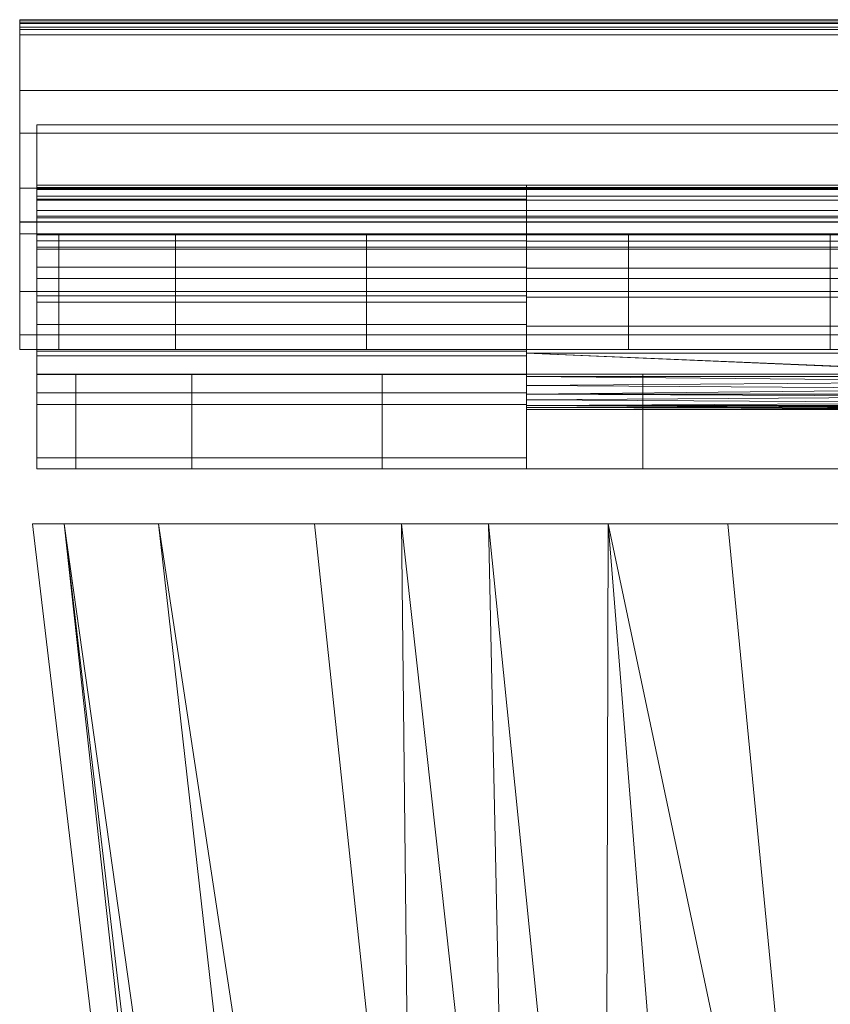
# Model space of a CAD drawing. Header units: millimetres. Extents: x -193 to 193, y 0 to 459.
# Tile 3 of 7: x -193 to -98, y 344 to 459. Entities that reach past the tile are written whole.
import ezdxf

# ---------------------------------------------------------------- set-up
doc = ezdxf.new("R2010")
doc.units = ezdxf.units.MM
doc.layers.add('M-520-M_DRAINAGE_FW', color=2, linetype='Continuous', lineweight=30)

# ---------------------------------------------------------------- blocks, each defined once
blk = doc.blocks.new('AmericanStandard_WCBackToWall_Signature__CCAS2141-0420400F0_ - Signature Back To Wall Toilet _S-Trap_-4280-3D View 1')
at = {"layer": 'M-520-M_DRAINAGE_FW', "lineweight": 9}
mesh = blk.add_polyface(dxfattribs=at)
corners = [(-192.5, 33.79, 138.02), (-192.5, 35.14, 126.49), (-192.5, 39.11, 115.58), (-192.5, 45.49, 105.89), (-192.5, 57.57, 91.48), (-192.5, 58.27, 90.38), (-192.5, 58.67, 89.14), (-192.5, 58.72, 87.83), (-192.5, 58.44, 86.56), (-192.5, 57.84, 85.4), (-192.5, 56.96, 84.44), (-192.5, 50.47, 79), (-192.5, 35.18, 97.23), (-192.5, 27.06, 109.54), (-192.5, 22.01, 123.38), (-192.5, 20.29, 138.02), (-192.5, 20.29, 264.57), (-192.5, 33.79, 264.57)]
mesh.append_faces([[corners[k] for k in face] for face in [(0, 15, 16, 17)]], dxfattribs={"vtx0": -1})
mesh.append_faces([[corners[k] for k in face] for face in [(4, 12, 3)]], dxfattribs={"vtx0": -1, "vtx1": -1})
mesh.append_faces([[corners[k] for k in face] for face in [(10, 4, 5, 6)]], dxfattribs={"vtx0": -1, "vtx3": -1})
mesh.append_faces([[corners[k] for k in face] for face in [(11, 12, 4, 10), (6, 7, 10)]], dxfattribs={"vtx1": -1, "vtx2": -1})
mesh.append_faces([[corners[k] for k in face] for face in [(14, 15, 0, 1), (13, 14, 1, 2), (12, 13, 2, 3)]], dxfattribs={"vtx1": -1, "vtx3": -1})
mesh.append_faces([[corners[k] for k in face] for face in [(8, 9, 10, 7)]], dxfattribs={"vtx2": -1})
mesh = blk.add_polyface(dxfattribs=at)
corners = [(192.5, 57.57, 91.48), (192.5, 58.27, 90.38), (192.5, 58.67, 89.14), (192.5, 58.72, 87.83), (192.5, 58.44, 86.56), (192.5, 57.84, 85.4), (192.5, 56.96, 84.44), (-192.5, 56.96, 84.44), (-192.5, 57.84, 85.4), (-192.5, 58.44, 86.56), (-192.5, 58.72, 87.83), (-192.5, 58.67, 89.14), (-192.5, 58.27, 90.38), (-192.5, 57.57, 91.48)]
mesh.append_faces([[corners[k] for k in face] for face in [(1, 12, 13, 0)]], dxfattribs={"vtx0": -1})
mesh.append_faces([[corners[k] for k in face] for face in [(5, 8, 9, 4), (4, 9, 10, 3), (2, 11, 12, 1), (11, 2, 3, 10)]], dxfattribs={"vtx0": -1, "vtx2": -1})
mesh.append_faces([[corners[k] for k in face] for face in [(6, 7, 8, 5)]], dxfattribs={"vtx2": -1})
mesh = blk.add_polyface(dxfattribs=at)
corners = [(192.5, 45.49, 105.89), (192.5, 57.57, 91.48), (-192.5, 57.57, 91.48), (-192.5, 45.49, 105.89)]
mesh.append_faces([[corners[k] for k in face] for face in [(3, 0, 1, 2)]])
mesh = blk.add_polyface(dxfattribs=at)
corners = [(192.5, 56.96, 84.44), (192.5, 50.47, 79), (-192.5, 50.47, 79), (-192.5, 56.96, 84.44)]
mesh.append_faces([[corners[k] for k in face] for face in [(3, 0, 1, 2)]])
mesh = blk.add_polyface(dxfattribs=at)
corners = [(192.5, 50.47, 79), (192.5, 35.18, 97.23), (-192.5, 35.18, 97.23), (-192.5, 50.47, 79)]
mesh.append_faces([[corners[k] for k in face] for face in [(0, 1, 2, 3)]])
mesh = blk.add_polyface(dxfattribs=at)
corners = [(-190.5, 35.84, 88.87), (-190.5, 32.01, 93.24), (-190.5, 28.58, 97.93), (-190.5, 32.22, 101.02), (-190.5, 33.66, 99.1), (-190.5, 35.17, 97.23), (-190.5, 46.48, 83.76), (-190.5, 36.5, 71.57), (-190.5, 38.18, 74.23), (-190.5, 39.18, 77.21), (-190.5, 39.44, 80.34), (-190.5, 38.95, 83.45), (-190.5, 37.72, 86.35)]
mesh.append_faces([[corners[k] for k in face] for face in [(8, 6, 7)]], dxfattribs={"vtx0": -1})
mesh.append_faces([[corners[k] for k in face] for face in [(11, 6, 10)]], dxfattribs={"vtx0": -1, "vtx1": -1})
mesh.append_faces([[corners[k] for k in face] for face in [(6, 11, 12), (6, 12, 0, 5), (5, 0, 1, 4)]], dxfattribs={"vtx0": -1, "vtx2": -1})
mesh.append_faces([[corners[k] for k in face] for face in [(9, 10, 6), (8, 9, 6)]], dxfattribs={"vtx1": -1, "vtx2": -1})
mesh.append_faces([[corners[k] for k in face] for face in [(2, 3, 4, 1)]], dxfattribs={"vtx2": -1})
mesh = blk.add_polyface(dxfattribs=at)
corners = [(190.5, 46.48, 83.76), (190.5, 36.5, 71.57), (-190.5, 36.5, 71.57), (-190.5, 46.48, 83.76)]
mesh.append_faces([[corners[k] for k in face] for face in [(0, 1, 2, 3)]])
mesh = blk.add_polyface(dxfattribs=at)
corners = [(190.5, 35.17, 97.23), (190.5, 46.48, 83.76), (-190.5, 46.48, 83.76), (-190.5, 35.17, 97.23)]
mesh.append_faces([[corners[k] for k in face] for face in [(3, 0, 1, 2)]])
mesh = blk.add_polyface(dxfattribs=at)
corners = [(192.5, 33.79, 138.02), (192.5, 35.14, 126.49), (192.5, 39.11, 115.58), (192.5, 45.49, 105.89), (-192.5, 45.49, 105.89), (-192.5, 39.11, 115.58), (-192.5, 35.14, 126.49), (-192.5, 33.79, 138.02)]
mesh.append_faces([[corners[k] for k in face] for face in [(5, 2, 3, 4)]], dxfattribs={"vtx0": -1})
mesh.append_faces([[corners[k] for k in face] for face in [(2, 5, 6, 1)]], dxfattribs={"vtx0": -1, "vtx2": -1})
mesh.append_faces([[corners[k] for k in face] for face in [(7, 0, 1, 6)]], dxfattribs={"vtx2": -1})
mesh = blk.add_polyface(dxfattribs=at)
corners = [(-190.5, 17.42, 264.57), (-190.5, 17.42, 134.82), (-190.5, 19.56, 118.09), (-190.5, 25.83, 102.44), (-190.5, 35.84, 88.87), (-190.5, 37.83, 86.16), (-190.5, 39.06, 83.04), (-190.5, 39.46, 79.7), (-190.5, 38.99, 76.38), (-190.5, 37.69, 73.28), (-190.5, 35.64, 70.62), (-190.5, 32.98, 68.57), (-190.5, 29.88, 67.26), (-190.5, 26.56, 66.79), (-190.5, 23.22, 67.18), (-190.5, 20.1, 68.41), (-190.5, 17.39, 70.4), (-190.5, 15.28, 73.01), (-190.5, 13.9, 76.07), (-190.5, 7.71, 105.1), (-190.5, 6.42, 134.75), (-190.5, 6.42, 264.57)]
mesh.append_faces([[corners[k] for k in face] for face in [(1, 20, 21, 0), (14, 12, 13)]], dxfattribs={"vtx0": -1})
mesh.append_faces([[corners[k] for k in face] for face in [(4, 18, 3)]], dxfattribs={"vtx0": -1, "vtx1": -1})
mesh.append_faces([[corners[k] for k in face] for face in [(19, 2, 3, 18), (20, 1, 2, 19)]], dxfattribs={"vtx0": -1, "vtx2": -1})
mesh.append_faces([[corners[k] for k in face] for face in [(18, 4, 5, 6), (18, 6, 7, 8)]], dxfattribs={"vtx0": -1, "vtx3": -1})
mesh.append_faces([[corners[k] for k in face] for face in [(16, 17, 9, 10), (14, 15, 11, 12), (15, 16, 10, 11), (17, 18, 8, 9)]], dxfattribs={"vtx1": -1, "vtx3": -1})
mesh = blk.add_polyface(dxfattribs=at)
corners = [(-133.45, 35.84, 88.87), (-133.45, 37.83, 86.16), (-133.45, 39.06, 83.04), (-133.45, 39.46, 79.7), (-133.45, 38.99, 76.38), (-133.45, 37.69, 73.28), (-133.45, 35.64, 70.62), (-133.45, 32.98, 68.57), (-133.45, 29.88, 67.26), (-133.45, 26.56, 66.79), (-133.45, 23.22, 67.18), (-133.45, 20.1, 68.41), (-133.45, 17.39, 70.4), (-133.45, 15.28, 73.01), (-133.45, 13.9, 76.07), (-190.5, 13.9, 76.07), (-190.5, 15.28, 73.01), (-190.5, 17.39, 70.4), (-190.5, 20.1, 68.41), (-190.5, 23.22, 67.18), (-190.5, 26.56, 66.79), (-190.5, 29.88, 67.26), (-190.5, 32.98, 68.57), (-190.5, 35.64, 70.62), (-190.5, 37.69, 73.28), (-190.5, 38.99, 76.38), (-190.5, 39.46, 79.7), (-190.5, 39.06, 83.04), (-190.5, 37.83, 86.16), (-190.5, 35.84, 88.87)]
mesh.append_faces([[corners[k] for k in face] for face in [(1, 28, 29, 0)]], dxfattribs={"vtx0": -1})
mesh.append_faces([[corners[k] for k in face] for face in [(13, 16, 17, 12), (12, 17, 18, 11), (9, 20, 21, 8), (10, 19, 20, 9), (11, 18, 19, 10), (8, 21, 22, 7), (6, 23, 24, 5), (5, 24, 25, 4), (2, 27, 28, 1), (3, 26, 27, 2), (4, 25, 26, 3), (23, 6, 7, 22)]], dxfattribs={"vtx0": -1, "vtx2": -1})
mesh.append_faces([[corners[k] for k in face] for face in [(14, 15, 16, 13)]], dxfattribs={"vtx2": -1})
mesh = blk.add_polyface(dxfattribs=at)
corners = [(190.5, 36.5, 71.57), (190.5, 38.18, 74.23), (190.5, 39.18, 77.21), (190.5, 39.44, 80.34), (190.5, 38.95, 83.45), (190.5, 37.72, 86.35), (190.5, 35.84, 88.87), (-190.5, 35.84, 88.87), (-190.5, 37.72, 86.35), (-190.5, 38.95, 83.45), (-190.5, 39.44, 80.34), (-190.5, 39.18, 77.21), (-190.5, 38.18, 74.23), (-190.5, 36.5, 71.57)]
mesh.append_faces([[corners[k] for k in face] for face in [(8, 5, 6, 7)]], dxfattribs={"vtx0": -1})
mesh.append_faces([[corners[k] for k in face] for face in [(9, 4, 5, 8), (4, 9, 10, 3), (12, 1, 2, 11), (3, 10, 11, 2)]], dxfattribs={"vtx0": -1, "vtx2": -1})
mesh.append_faces([[corners[k] for k in face] for face in [(13, 0, 1, 12)]], dxfattribs={"vtx2": -1})
mesh = blk.add_polyface(dxfattribs=at)
corners = [(-133.45, 6.42, 134.75), (-133.45, 7.71, 105.1), (-133.45, 13.9, 76.07), (-133.45, 15.28, 73.01), (-133.45, 17.39, 70.4), (-133.45, 20.1, 68.41), (-133.45, 23.22, 67.18), (-133.45, 26.56, 66.79), (-133.45, 29.88, 67.26), (-133.45, 32.98, 68.57), (-133.45, 35.64, 70.62), (-133.45, 37.69, 73.28), (-133.45, 38.99, 76.38), (-133.45, 39.46, 79.7), (-133.45, 39.06, 83.04), (-133.45, 37.83, 86.16), (-133.45, 35.84, 88.87), (-133.45, 25.83, 102.44), (-133.45, 19.56, 118.09), (-133.45, 17.42, 134.82)]
mesh.append_faces([[corners[k] for k in face] for face in [(9, 7, 8), (0, 18, 19)]], dxfattribs={"vtx0": -1})
mesh.append_faces([[corners[k] for k in face] for face in [(1, 17, 18, 0), (17, 1, 2)]], dxfattribs={"vtx0": -1, "vtx2": -1})
mesh.append_faces([[corners[k] for k in face] for face in [(2, 13, 14, 15), (2, 15, 16, 17)]], dxfattribs={"vtx0": -1, "vtx3": -1})
mesh.append_faces([[corners[k] for k in face] for face in [(2, 3, 13)]], dxfattribs={"vtx1": -1, "vtx2": -1})
mesh.append_faces([[corners[k] for k in face] for face in [(11, 12, 4, 5), (12, 13, 3, 4), (9, 10, 6, 7), (10, 11, 5, 6)]], dxfattribs={"vtx1": -1, "vtx3": -1})
mesh = blk.add_polyface(dxfattribs=at)
corners = [(-133.45, 26.4, 66.79), (-133.45, 23.02, 67.23), (-133.45, 19.87, 68.54), (-133.45, 17.16, 70.61), (-133.45, 15.09, 73.32), (-133.45, 13.78, 76.47), (-133.45, 13.34, 79.85), (-133.45, 13.78, 83.23), (-133.45, 15.09, 86.38), (-133.45, 17.16, 89.08), (-133.45, 19.87, 91.15), (-133.45, 23.02, 92.46), (-133.45, 26.4, 92.9), (-133.45, 29.78, 92.46), (-133.45, 32.93, 91.15), (-133.45, 35.63, 89.08), (-133.45, 37.7, 86.38), (-133.45, 39.01, 83.23), (-133.45, 39.45, 79.85), (-133.45, 39.01, 76.47), (-133.45, 37.7, 73.32), (-133.45, 35.63, 70.61), (-133.45, 32.93, 68.54), (-133.45, 29.78, 67.23)]
mesh.append_faces([[corners[k] for k in face] for face in [(20, 18, 19)]], dxfattribs={"vtx0": -1})
mesh.append_faces([[corners[k] for k in face] for face in [(20, 23, 16)]], dxfattribs={"vtx0": -1, "vtx1": -1, "vtx2": -1})
mesh.append_faces([[corners[k] for k in face] for face in [(14, 23, 2, 12)]], dxfattribs={"vtx0": -1, "vtx1": -1, "vtx2": -1, "vtx3": -1})
mesh.append_faces([[corners[k] for k in face] for face in [(2, 8, 11, 12)]], dxfattribs={"vtx0": -1, "vtx1": -1, "vtx3": -1})
mesh.append_faces([[corners[k] for k in face] for face in [(2, 5, 6)]], dxfattribs={"vtx0": -1, "vtx2": -1})
mesh.append_faces([[corners[k] for k in face] for face in [(10, 11, 8, 9)]], dxfattribs={"vtx1": -1})
mesh.append_faces([[corners[k] for k in face] for face in [(15, 16, 23, 14)]], dxfattribs={"vtx1": -1, "vtx2": -1})
mesh.append_faces([[corners[k] for k in face] for face in [(0, 1, 2, 23), (12, 13, 14), (21, 22, 23, 20)]], dxfattribs={"vtx2": -1})
mesh.append_faces([[corners[k] for k in face] for face in [(6, 7, 8, 2), (16, 17, 18, 20)]], dxfattribs={"vtx2": -1, "vtx3": -1})
mesh.append_faces([[corners[k] for k in face] for face in [(2, 3, 4, 5)]], dxfattribs={"vtx3": -1})
mesh = blk.add_polyface(dxfattribs=at)
corners = [(133.45, 26.4, 92.9), (133.45, 29.78, 92.46), (133.45, 32.93, 91.15), (133.45, 35.63, 89.08), (133.45, 37.7, 86.38), (133.45, 39.01, 83.23), (133.45, 39.45, 79.85), (133.45, 39.01, 76.47), (133.45, 37.7, 73.32), (133.45, 35.63, 70.61), (133.45, 32.93, 68.54), (133.45, 29.78, 67.23), (133.45, 26.4, 66.79), (-133.45, 26.4, 66.79), (-133.45, 29.78, 67.23), (-133.45, 32.93, 68.54), (-133.45, 35.63, 70.61), (-133.45, 37.7, 73.32), (-133.45, 39.01, 76.47), (-133.45, 39.45, 79.85), (-133.45, 39.01, 83.23), (-133.45, 37.7, 86.38), (-133.45, 35.63, 89.08), (-133.45, 32.93, 91.15), (-133.45, 29.78, 92.46), (-133.45, 26.4, 92.9)]
mesh.append_faces([[corners[k] for k in face] for face in [(1, 24, 25, 0)]], dxfattribs={"vtx0": -1})
mesh.append_faces([[corners[k] for k in face] for face in [(11, 14, 15, 10), (10, 15, 16, 9), (8, 17, 18, 7), (9, 16, 17, 8), (7, 18, 19, 6), (5, 20, 21, 4), (4, 21, 22, 3), (2, 23, 24, 1), (3, 22, 23, 2), (20, 5, 6, 19)]], dxfattribs={"vtx0": -1, "vtx2": -1})
mesh.append_faces([[corners[k] for k in face] for face in [(12, 13, 14, 11)]], dxfattribs={"vtx2": -1})
mesh = blk.add_polyface(dxfattribs=at)
corners = [(-133.45, 17.42, 134.82), (-133.45, 19.56, 118.09), (-133.45, 25.83, 102.44), (-133.45, 35.84, 88.87), (-190.5, 35.84, 88.87), (-190.5, 25.83, 102.44), (-190.5, 19.56, 118.09), (-190.5, 17.42, 134.82)]
mesh.append_faces([[corners[k] for k in face] for face in [(5, 2, 3, 4)]], dxfattribs={"vtx0": -1})
mesh.append_faces([[corners[k] for k in face] for face in [(2, 5, 6, 1)]], dxfattribs={"vtx0": -1, "vtx2": -1})
mesh.append_faces([[corners[k] for k in face] for face in [(7, 0, 1, 6)]], dxfattribs={"vtx2": -1})
mesh = blk.add_polyface(dxfattribs=at)
corners = [(190.5, 35.84, 88.87), (190.5, 32.01, 93.24), (190.5, 28.58, 97.93), (-190.5, 28.58, 97.93), (-190.5, 32.01, 93.24), (-190.5, 35.84, 88.87)]
mesh.append_faces([[corners[k] for k in face] for face in [(2, 3, 4, 1), (5, 0, 1, 4)]], dxfattribs={"vtx2": -1})
mesh = blk.add_polyface(dxfattribs=at)
corners = [(192.5, 35.18, 97.23), (192.5, 27.06, 109.54), (192.5, 22.01, 123.38), (192.5, 20.29, 138.02), (-192.5, 20.29, 138.02), (-192.5, 22.01, 123.38), (-192.5, 27.06, 109.54), (-192.5, 35.18, 97.23)]
mesh.append_faces([[corners[k] for k in face] for face in [(1, 6, 7, 0)]], dxfattribs={"vtx0": -1})
mesh.append_faces([[corners[k] for k in face] for face in [(2, 5, 6, 1)]], dxfattribs={"vtx0": -1, "vtx2": -1})
mesh.append_faces([[corners[k] for k in face] for face in [(3, 4, 5, 2)]], dxfattribs={"vtx2": -1})
mesh = blk.add_polyface(dxfattribs=at)
corners = [(190.5, 32.22, 101.02), (190.5, 33.66, 99.1), (190.5, 35.17, 97.23), (-190.5, 35.17, 97.23), (-190.5, 33.66, 99.1), (-190.5, 32.22, 101.02)]
mesh.append_faces([[corners[k] for k in face] for face in [(2, 3, 4, 1), (5, 0, 1, 4)]], dxfattribs={"vtx2": -1})
mesh = blk.add_polyface(dxfattribs=at)
corners = [(192.5, 33.79, 264.57), (192.5, 33.79, 138.02), (-192.5, 33.79, 138.02), (-192.5, 33.79, 264.57), (-187.94, 33.79, 325.5), (-174.36, 33.79, 385.07), (-152.07, 33.79, 441.95), (-121.55, 33.79, 494.88), (-98.04, 33.79, 521.73), (-68.76, 33.79, 542.12), (-35.42, 33.79, 554.86), (0, 33.79, 559.19), (35.42, 33.79, 554.86), (68.76, 33.79, 542.12), (98.04, 33.79, 521.73), (121.55, 33.79, 494.88), (152.07, 33.79, 441.95), (174.36, 33.79, 385.07), (187.94, 33.79, 325.5)]
mesh.append_faces([[corners[k] for k in face] for face in [(15, 9, 13, 14)]], dxfattribs={"vtx0": -1, "vtx1": -1})
mesh.append_faces([[corners[k] for k in face] for face in [(3, 18, 0, 2), (15, 8, 9)]], dxfattribs={"vtx0": -1, "vtx2": -1})
mesh.append_faces([[corners[k] for k in face] for face in [(15, 6, 7, 8)]], dxfattribs={"vtx0": -1, "vtx3": -1})
mesh.append_faces([[corners[k] for k in face] for face in [(11, 12, 10)]], dxfattribs={"vtx1": -1})
mesh.append_faces([[corners[k] for k in face] for face in [(16, 17, 6, 15), (4, 5, 18, 3)]], dxfattribs={"vtx1": -1, "vtx2": -1})
mesh.append_faces([[corners[k] for k in face] for face in [(17, 18, 5, 6), (12, 13, 9, 10)]], dxfattribs={"vtx1": -1, "vtx3": -1})
mesh.append_faces([[corners[k] for k in face] for face in [(0, 1, 2)]], dxfattribs={"vtx2": -1})
mesh = blk.add_polyface(dxfattribs=at)
corners = [(-192.5, 20.29, 264.57), (-187.94, 20.29, 325.5), (-174.36, 20.29, 385.07), (-152.07, 20.29, 441.95), (-121.55, 20.29, 494.88), (-121.55, 33.79, 494.88), (-152.07, 33.79, 441.95), (-174.36, 33.79, 385.07), (-187.94, 33.79, 325.5), (-192.5, 33.79, 264.57)]
mesh.append_faces([[corners[k] for k in face] for face in [(1, 8, 9, 0)]], dxfattribs={"vtx0": -1})
mesh.append_faces([[corners[k] for k in face] for face in [(3, 6, 7, 2), (8, 1, 2, 7)]], dxfattribs={"vtx0": -1, "vtx2": -1})
mesh.append_faces([[corners[k] for k in face] for face in [(4, 5, 6, 3)]], dxfattribs={"vtx2": -1})
mesh = blk.add_polyface(dxfattribs=at)
corners = [(-121.55, 20.29, 494.88), (-98.04, 20.29, 521.73), (-68.76, 20.29, 542.12), (-35.42, 20.29, 554.86), (0, 20.29, 559.19), (35.42, 20.29, 554.86), (68.76, 20.29, 542.12), (98.04, 20.29, 521.73), (121.55, 20.29, 494.88), (121.55, 33.79, 494.88), (98.04, 33.79, 521.73), (68.76, 33.79, 542.12), (35.42, 33.79, 554.86), (0, 33.79, 559.19), (-35.42, 33.79, 554.86), (-68.76, 33.79, 542.12), (-98.04, 33.79, 521.73), (-121.55, 33.79, 494.88)]
mesh.append_faces([[corners[k] for k in face] for face in [(9, 10, 7, 8), (0, 1, 16, 17)]], dxfattribs={"vtx1": -1})
mesh.append_faces([[corners[k] for k in face] for face in [(10, 11, 6, 7), (11, 12, 5, 6), (4, 5, 12, 13), (13, 14, 3, 4), (14, 15, 2, 3), (15, 16, 1, 2)]], dxfattribs={"vtx1": -1, "vtx3": -1})
mesh = blk.add_polyface(dxfattribs=at)
corners = [(190.5, 28.58, 97.93), (190.5, 32.22, 101.02), (-190.5, 32.22, 101.02), (-190.5, 28.58, 97.93)]
mesh.append_faces([[corners[k] for k in face] for face in [(3, 0, 1, 2)]])
mesh = blk.add_polyface(dxfattribs=at)
corners = [(133.45, 26.4, 66.79), (133.45, 23.02, 67.23), (133.45, 19.87, 68.54), (133.45, 17.16, 70.61), (133.45, 15.09, 73.32), (133.45, 13.78, 76.47), (133.45, 13.34, 79.85), (133.45, 13.78, 83.23), (133.45, 15.09, 86.38), (133.45, 17.16, 89.08), (133.45, 19.87, 91.15), (133.45, 23.02, 92.46), (133.45, 26.4, 92.9), (-133.45, 26.4, 92.9), (-133.45, 23.02, 92.46), (-133.45, 19.87, 91.15), (-133.45, 17.16, 89.08), (-133.45, 15.09, 86.38), (-133.45, 13.78, 83.23), (-133.45, 13.34, 79.85), (-133.45, 13.78, 76.47), (-133.45, 15.09, 73.32), (-133.45, 17.16, 70.61), (-133.45, 19.87, 68.54), (-133.45, 23.02, 67.23), (-133.45, 26.4, 66.79), (-65, 14.09, 75.48), (-65.3, 14.84, 73.77), (-66.13, 15.73, 72.31), (-67.39, 16.6, 71.21), (-69.06, 17.21, 70.57), (-70.94, 17.21, 70.57), (-72.61, 16.6, 71.21), (-73.87, 15.73, 72.31), (-74.7, 14.84, 73.77), (-75, 14.09, 75.48), (-74.71, 13.62, 77.14), (-73.86, 13.39, 78.66), (-72.52, 13.34, 79.79), (-70.88, 13.35, 80.4), (-69.12, 13.35, 80.4), (-67.48, 13.34, 79.79), (-66.14, 13.39, 78.65), (-65.29, 13.62, 77.14), (65, 14.09, 75.48), (65.29, 13.62, 77.14), (66.14, 13.39, 78.65), (67.48, 13.34, 79.79), (69.12, 13.35, 80.4), (70.88, 13.35, 80.4), (72.52, 13.34, 79.79), (73.86, 13.39, 78.66), (74.71, 13.62, 77.14), (75, 14.09, 75.48), (74.7, 14.84, 73.77), (73.87, 15.73, 72.31), (72.61, 16.6, 71.21), (70.94, 17.21, 70.57), (69.06, 17.21, 70.57), (67.39, 16.6, 71.21), (66.13, 15.73, 72.31), (65.3, 14.84, 73.77), (133.45, 16.13, 71.97), (133.45, 14.44, 74.89), (133.45, 13.56, 78.16), (133.45, 13.56, 81.54), (-133.45, 13.56, 81.54), (-133.45, 13.56, 78.16), (-133.45, 14.44, 74.89), (-133.45, 16.13, 71.97)]
mesh.append_faces([[corners[k] for k in face] for face in [(1, 24, 25, 0)]], dxfattribs={"vtx0": -1})
mesh.append_faces([[corners[k] for k in face] for face in [(54, 63, 53), (52, 64, 51), (6, 51, 64), (64, 52, 5), (34, 21, 33), (22, 32, 69), (40, 66, 39), (32, 22, 31), (5, 53, 63), (56, 62, 55), (3, 57, 2)]], dxfattribs={"vtx0": -1, "vtx1": -1})
mesh.append_faces([[corners[k] for k in face] for face in [(7, 18, 40, 48), (58, 30, 23, 2)]], dxfattribs={"vtx0": -1, "vtx1": -1, "vtx2": -1, "vtx3": -1})
mesh.append_faces([[corners[k] for k in face] for face in [(9, 16, 17, 8), (8, 17, 18, 7), (11, 14, 15, 10), (10, 15, 16, 9), (40, 18, 66), (19, 37, 38), (37, 19, 67), (47, 41, 42, 46), (48, 40, 41, 47), (43, 45, 46, 42), (45, 43, 26, 44), (6, 50, 51), (6, 49, 50), (35, 20, 68), (20, 35, 36), (68, 34, 35), (34, 68, 21), (44, 26, 27, 61), (61, 27, 28, 60), (31, 22, 23), (2, 23, 24, 1), (59, 29, 30, 58), (60, 28, 29, 59), (5, 52, 53), (4, 54, 55), (55, 62, 4), (33, 21, 69), (49, 6, 65)]], dxfattribs={"vtx0": -1, "vtx2": -1})
mesh.append_faces([[corners[k] for k in face] for face in [(66, 19, 39), (67, 20, 36), (36, 37, 67), (38, 39, 19), (48, 49, 65), (65, 7, 48), (30, 31, 23), (32, 33, 69), (4, 63, 54), (57, 58, 2), (56, 57, 3), (3, 62, 56)]], dxfattribs={"vtx1": -1, "vtx2": -1})
mesh.append_faces([[corners[k] for k in face] for face in [(12, 13, 14, 11)]], dxfattribs={"vtx2": -1})
mesh = blk.add_polyface(dxfattribs=at)
corners = [(192.5, 20.29, 138.02), (192.5, 20.29, 264.57), (187.94, 20.29, 325.5), (174.36, 20.29, 385.07), (152.07, 20.29, 441.95), (121.55, 20.29, 494.88), (98.04, 20.29, 521.73), (68.76, 20.29, 542.12), (35.42, 20.29, 554.86), (0, 20.29, 559.19), (-35.42, 20.29, 554.86), (-68.76, 20.29, 542.12), (-98.04, 20.29, 521.73), (-121.55, 20.29, 494.88), (-152.07, 20.29, 441.95), (-174.36, 20.29, 385.07), (-187.94, 20.29, 325.5), (-192.5, 20.29, 264.57), (-192.5, 20.29, 138.02)]
mesh.append_faces([[corners[k] for k in face] for face in [(5, 8, 12, 13)]], dxfattribs={"vtx0": -1, "vtx1": -1, "vtx3": -1})
mesh.append_faces([[corners[k] for k in face] for face in [(16, 1, 2, 15), (15, 2, 3, 14)]], dxfattribs={"vtx0": -1, "vtx2": -1})
mesh.append_faces([[corners[k] for k in face] for face in [(4, 5, 14, 3), (13, 14, 5), (16, 17, 1)]], dxfattribs={"vtx1": -1, "vtx2": -1})
mesh.append_faces([[corners[k] for k in face] for face in [(11, 12, 8, 9)]], dxfattribs={"vtx1": -1, "vtx3": -1})
mesh.append_faces([[corners[k] for k in face] for face in [(18, 0, 1, 17), (9, 10, 11)]], dxfattribs={"vtx2": -1})
mesh.append_faces([[corners[k] for k in face] for face in [(5, 6, 7, 8)]], dxfattribs={"vtx3": -1})
mesh = blk.add_polyface(dxfattribs=at)
corners = [(190.5, 17.42, 264.57), (190.5, 17.42, 134.82), (133.45, 17.42, 134.82), (-133.45, 17.42, 134.82), (-190.5, 17.42, 134.82), (-190.5, 17.42, 264.57), (-185.96, 17.42, 325.2), (-172.45, 17.42, 384.48), (-150.27, 17.42, 441.09), (-119.9, 17.42, 493.76), (-96.71, 17.42, 520.24), (-67.82, 17.42, 540.35), (-34.94, 17.42, 552.91), (0, 17.42, 557.19), (34.94, 17.42, 552.91), (67.82, 17.42, 540.35), (96.71, 17.42, 520.24), (119.9, 17.42, 493.76), (150.27, 17.42, 441.09), (172.45, 17.42, 384.48), (185.96, 17.42, 325.2)]
mesh.append_faces([[corners[k] for k in face] for face in [(11, 9, 10)]], dxfattribs={"vtx0": -1})
mesh.append_faces([[corners[k] for k in face] for face in [(8, 18, 19, 7), (9, 17, 18, 8)]], dxfattribs={"vtx0": -1, "vtx2": -1})
mesh.append_faces([[corners[k] for k in face] for face in [(9, 11, 12, 13)]], dxfattribs={"vtx0": -1, "vtx3": -1})
mesh.append_faces([[corners[k] for k in face] for face in [(13, 14, 17, 9)]], dxfattribs={"vtx1": -1, "vtx2": -1, "vtx3": -1})
mesh.append_faces([[corners[k] for k in face] for face in [(19, 20, 6, 7), (20, 0, 5, 6)]], dxfattribs={"vtx1": -1, "vtx3": -1})
mesh.append_faces([[corners[k] for k in face] for face in [(15, 16, 17, 14)]], dxfattribs={"vtx2": -1})
mesh.append_faces([[corners[k] for k in face] for face in [(3, 4, 5, 0)]], dxfattribs={"vtx2": -1, "vtx3": -1})
mesh.append_faces([[corners[k] for k in face] for face in [(0, 1, 2, 3)]], dxfattribs={"vtx3": -1})
mesh = blk.add_polyface(dxfattribs=at)
corners = [(-119.9, 17.42, 493.76), (-150.27, 17.42, 441.09), (-172.45, 17.42, 384.48), (-185.96, 17.42, 325.2), (-190.5, 17.42, 264.57), (-190.5, 6.42, 264.57), (-185.96, 6.42, 325.2), (-172.45, 6.42, 384.48), (-150.27, 6.42, 441.09), (-119.9, 6.42, 493.76)]
mesh.append_faces([[corners[k] for k in face] for face in [(6, 3, 4, 5)]], dxfattribs={"vtx0": -1})
mesh.append_faces([[corners[k] for k in face] for face in [(8, 1, 2, 7), (3, 6, 7, 2)]], dxfattribs={"vtx0": -1, "vtx2": -1})
mesh.append_faces([[corners[k] for k in face] for face in [(9, 0, 1, 8)]], dxfattribs={"vtx2": -1})
mesh = blk.add_polyface(dxfattribs=at)
corners = [(133.45, 6.42, 134.82), (-133.45, 6.42, 134.82), (-133.45, 17.42, 134.82), (133.45, 17.42, 134.82)]
mesh.append_faces([[corners[k] for k in face] for face in [(3, 0, 1, 2)]])
mesh = blk.add_polyface(dxfattribs=at)
corners = [(119.9, 17.42, 493.76), (96.71, 17.42, 520.24), (67.82, 17.42, 540.35), (34.94, 17.42, 552.91), (0, 17.42, 557.19), (-34.94, 17.42, 552.91), (-67.82, 17.42, 540.35), (-96.71, 17.42, 520.24), (-119.9, 17.42, 493.76), (-119.9, 6.42, 493.76), (-96.71, 6.42, 520.24), (-67.82, 6.42, 540.35), (-34.94, 6.42, 552.91), (0, 6.42, 557.19), (34.94, 6.42, 552.91), (67.82, 6.42, 540.35), (96.71, 6.42, 520.24), (119.9, 6.42, 493.76)]
mesh.append_faces([[corners[k] for k in face] for face in [(0, 1, 16, 17), (9, 10, 7, 8)]], dxfattribs={"vtx1": -1})
mesh.append_faces([[corners[k] for k in face] for face in [(1, 2, 15, 16), (2, 3, 14, 15), (13, 14, 3, 4), (4, 5, 12, 13), (5, 6, 11, 12), (6, 7, 10, 11)]], dxfattribs={"vtx1": -1, "vtx3": -1})
mesh = blk.add_polyface(dxfattribs=at)
corners = [(-133.45, 13.9, 76.07), (-133.45, 7.71, 105.1), (-133.45, 6.42, 134.75), (-190.5, 6.42, 134.75), (-190.5, 7.71, 105.1), (-190.5, 13.9, 76.07)]
mesh.append_faces([[corners[k] for k in face] for face in [(1, 2, 3, 4), (4, 5, 0, 1)]], dxfattribs={"vtx3": -1})
mesh = blk.add_polyface(dxfattribs=at)
corners = [(190.5, 6.42, 134.75), (190.5, 6.42, 264.57), (185.96, 6.42, 325.2), (172.45, 6.42, 384.48), (150.27, 6.42, 441.09), (119.9, 6.42, 493.76), (96.71, 6.42, 520.24), (67.82, 6.42, 540.35), (34.94, 6.42, 552.91), (0, 6.42, 557.19), (-34.94, 6.42, 552.91), (-67.82, 6.42, 540.35), (-96.71, 6.42, 520.24), (-119.9, 6.42, 493.76), (-150.27, 6.42, 441.09), (-172.45, 6.42, 384.48), (-185.96, 6.42, 325.2), (-190.5, 6.42, 264.57), (-190.5, 6.42, 134.75), (-133.45, 6.42, 134.75), (133.45, 6.42, 134.75)]
mesh.append_faces([[corners[k] for k in face] for face in [(17, 1, 2, 16), (16, 2, 3, 15)]], dxfattribs={"vtx0": -1, "vtx2": -1})
mesh.append_faces([[corners[k] for k in face] for face in [(7, 8, 5, 6)]], dxfattribs={"vtx1": -1})
mesh.append_faces([[corners[k] for k in face] for face in [(8, 9, 5)]], dxfattribs={"vtx1": -1, "vtx2": -1})
mesh.append_faces([[corners[k] for k in face] for face in [(9, 10, 13, 5)]], dxfattribs={"vtx1": -1, "vtx2": -1, "vtx3": -1})
mesh.append_faces([[corners[k] for k in face] for face in [(4, 5, 13, 14), (3, 4, 14, 15)]], dxfattribs={"vtx1": -1, "vtx3": -1})
mesh.append_faces([[corners[k] for k in face] for face in [(20, 0, 1, 19), (11, 12, 13, 10)]], dxfattribs={"vtx2": -1})
mesh.append_faces([[corners[k] for k in face] for face in [(17, 18, 19, 1)]], dxfattribs={"vtx2": -1, "vtx3": -1})
mesh = blk.add_polyface(dxfattribs=at)
corners = [(191, 0), (-191, 0), (-191, 0, 256.99), (-187.31, 0, 315.41), (-176.31, 0, 372.9), (-158.16, 0, 428.55), (-137.86, 0, 467.26), (-109.96, 0, 500.92), (-75.68, 0, 528.05), (-39.4, 0, 544.4), (0, 0, 550), (39.4, 0, 544.4), (75.68, 0, 528.05), (109.96, 0, 500.92), (137.86, 0, 467.26), (158.16, 0, 428.55), (176.31, 0, 372.9), (187.31, 0, 315.41), (191, 0, 256.99)]
mesh.append_faces([[corners[k] for k in face] for face in [(17, 4, 16)]], dxfattribs={"vtx0": -1, "vtx1": -1})
mesh.append_faces([[corners[k] for k in face] for face in [(5, 15, 16, 4), (15, 5, 6)]], dxfattribs={"vtx0": -1, "vtx2": -1})
mesh.append_faces([[corners[k] for k in face] for face in [(12, 13, 8, 9), (13, 14, 7, 8), (6, 7, 14, 15), (17, 18, 3, 4), (18, 0, 2, 3)]], dxfattribs={"vtx1": -1, "vtx3": -1})
mesh.append_faces([[corners[k] for k in face] for face in [(10, 11, 12, 9), (0, 1, 2)]], dxfattribs={"vtx2": -1})
mesh = blk.add_polyface(dxfattribs=at)
corners = [(143.49, -400, 3.76), (-143.49, -400, 3.76), (-191, 0), (191, 0)]
mesh.append_faces([[corners[k] for k in face] for face in [(2, 3, 0, 1)]])
mesh = blk.add_polyface(dxfattribs=at)
corners = [(-143.49, -400, 3.76), (-143.49, -400, 156.12), (-191, 0, 256.99), (-191, 0)]
mesh.append_faces([[corners[k] for k in face] for face in [(3, 0, 1, 2)]])
mesh = blk.add_polyface(dxfattribs=at)
corners = [(-143.49, -400, 156.12), (-140.37, -400, 219.89), (-131.05, -400, 283.05), (-115.6, -400, 345), (-158.16, 0, 428.55), (-176.31, 0, 372.9), (-187.31, 0, 315.41), (-191, 0, 256.99)]
mesh.append_faces([[corners[k] for k in face] for face in [(2, 5, 6)]], dxfattribs={"vtx0": -1, "vtx2": -1})
mesh.append_faces([[corners[k] for k in face] for face in [(4, 5, 3)]], dxfattribs={"vtx1": -1})
mesh.append_faces([[corners[k] for k in face] for face in [(0, 1, 6), (1, 2, 6), (2, 3, 5)]], dxfattribs={"vtx1": -1, "vtx2": -1})
mesh.append_faces([[corners[k] for k in face] for face in [(6, 7, 0)]], dxfattribs={"vtx2": -1})
mesh = blk.add_polyface(dxfattribs=at)
corners = [(-115.6, -400, 345), (-101.3, -400, 375.63), (-78.91, -400, 400.96), (-50.25, -400, 418.9), (-75.68, 0, 528.05), (-109.96, 0, 500.92), (-137.86, 0, 467.26), (-158.16, 0, 428.55), (-135.54, -212.59, 384.14), (-107.9, -200, 436.96), (-62.16, -212.59, 470.04), (-109.93, -400, 357.15), (-122.78, -230.3, 404.69), (-61.62, -400, 411.78), (-83.3, -230.3, 450.77), (-90.1, -400, 388.29), (-123.91, 0, 484.09), (-124.27, -134.68, 438.32), (-148.01, 0, 447.9), (-146.85, -106.29, 406.34), (-135.47, -113.73, 427.96), (-112.86, -246.61, 414.38), (-68.92, -106.29, 499.04), (-89.28, 0, 517.29), (-83.5, -123.35, 484.14), (-98.16, -122.02, 472.58), (-95.77, -219.39, 443.44)]
mesh.append_faces([[corners[k] for k in face] for face in [(1, 12, 11), (13, 14, 2), (2, 26, 15), (6, 17, 16), (8, 20, 19), (15, 21, 1), (16, 25, 5)]], dxfattribs={"vtx0": -1, "vtx1": -1})
mesh.append_faces([[corners[k] for k in face] for face in [(6, 20, 17), (11, 12, 8), (26, 14, 25), (25, 14, 24), (14, 13, 10), (16, 17, 9), (25, 24, 23), (12, 21, 17), (25, 16, 9), (21, 15, 9), (9, 17, 21), (20, 8, 12), (20, 12, 17), (19, 20, 18), (12, 1, 21), (22, 23, 24), (10, 24, 14), (26, 25, 9), (15, 26, 9), (2, 14, 26)]], dxfattribs={"vtx0": -1, "vtx1": -1, "vtx2": -1})
mesh.append_faces([[corners[k] for k in face] for face in [(25, 23, 5)]], dxfattribs={"vtx0": -1, "vtx2": -1})
mesh.append_faces([[corners[k] for k in face] for face in [(10, 22, 24), (6, 18, 20)]], dxfattribs={"vtx1": -1, "vtx2": -1})
mesh.append_faces([[corners[k] for k in face] for face in [(8, 0, 11), (13, 3, 10), (18, 7, 19), (22, 4, 23)]], dxfattribs={"vtx2": -1})

msp = doc.modelspace()

# ---------------------------------------------------------------- block references
at = {"layer": 'M-520-M_DRAINAGE_FW', "lineweight": 9}
msp.add_blockref('AmericanStandard_WCBackToWall_Signature__CCAS2141-0420400F0_ - Signature Back To Wall Toilet _S-Trap_-4280-3D View 1', (0, 400), dxfattribs=at)

doc.saveas('drawing.dxf')
